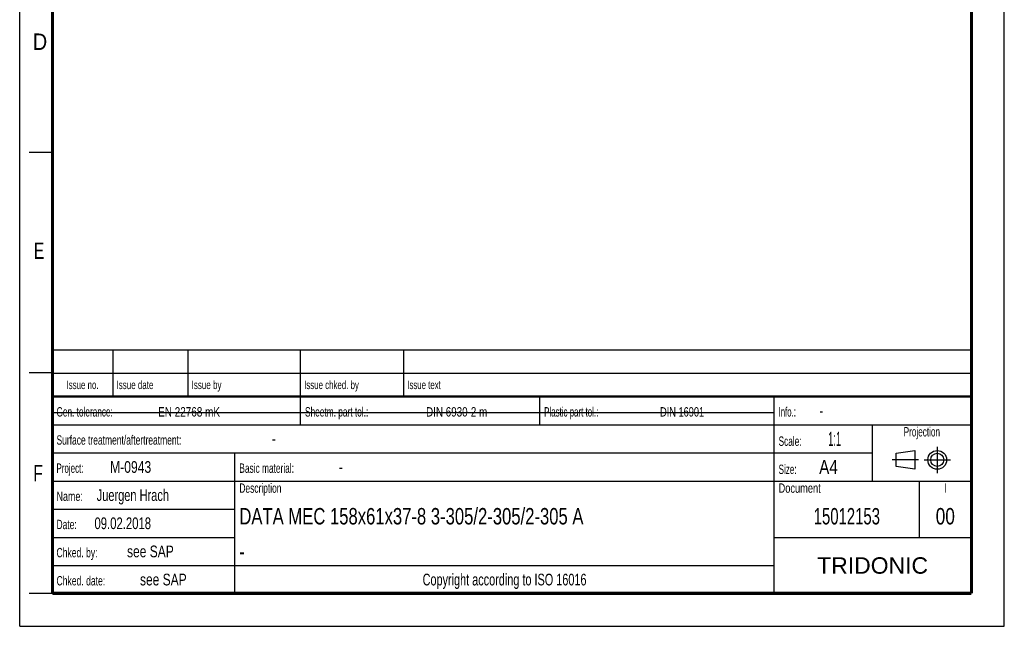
# Model space of a CAD drawing. Header units: millimetres. Extents: x 0 to 210, y 0 to 297.
# Tile 1 of 9: x 0 to 210, y 0 to 129. Entities that reach past the tile are written whole.
import ezdxf
from ezdxf.enums import TextEntityAlignment as Align

# ---------------------------------------------------------------- set-up
doc = ezdxf.new("R2010")
doc.units = ezdxf.units.MM
doc.header["$LTSCALE"] = 19.36
doc.linetypes.add('CENTER', pattern=[0.6, 0.375, -0.075, 0.075, -0.075])
doc.layers.get('0').update_dxf_attribs({"linetype": 'CONTINUOUS'})
doc.layers.add('DEFAULT_1', color=7, linetype='CENTER')
doc.layers.add('Z_NOTICE', color=7, linetype='CONTINUOUS')
doc.styles.add('TEXTSTYLE_2', font='txt', dxfattribs={"width": 0.75})
doc.styles.add('TEXTSTYLE_4', font='arial.ttf')

# ---------------------------------------------------------------- blocks, each defined once
blk = doc.blocks.new('PROJEKTIONSMETHODE_BL0', base_point=(192.31, 35.47))
at = {"color": 2, "linetype": 'CONTINUOUS'}
for p, q in [((186.91, 36.87), (190.91, 37.47)), ((186.91, 34.07), (186.91, 36.87)), ((190.91, 37.47), (190.91, 33.47)), ((190.91, 33.47), (186.91, 34.07))]:
    blk.add_line(p, q, dxfattribs=at)
for radius in [2, 1.4]:
    blk.add_circle((195.71, 35.47), radius, dxfattribs=at)
at = {"layer": 'DEFAULT_1', "color": 2, "linetype": 'CENTER'}
for p, q in [((195.71, 38.27), (195.71, 32.67)), ((191.71, 35.47), (186.11, 35.47)), ((192.91, 35.47), (198.5, 35.47))]:
    blk.add_line(p, q, dxfattribs=at)

msp = doc.modelspace()

# ---------------------------------------------------------------- linework, layer by layer
at = {"color": 2, "linetype": 'CONTINUOUS'}
for p, q in [((0, 0), (0, 297)), ((210, 0), (210, 297)), ((7, 101), (2, 101)), ((6.913619, 48.960154), (6.913619, 58.960154)), ((6.913619, 58.960154), (202.913619, 58.960154)), ((19.913619, 48.960154), (19.913619, 58.960154)), ((35.913619, 48.960154), (35.913619, 58.960154)), ((59.913619, 48.960154), (59.913619, 58.960154)), ((81.913619, 48.960154), (81.913619, 58.960154)), ((202.913619, 48.960154), (202.913619, 58.960154)), ((7, 54), (2, 54)), ((6.913619, 53.960154), (202.913619, 53.960154)), ((6.913546, 6.960131), (6.913546, 48.960131)), ((6.913546, 48.960131), (202.913546, 48.960131)), ((6.913619, 48.960154), (202.913619, 48.960154)), ((59.913546, 42.960131), (59.913546, 48.960131)), ((110.913546, 42.960131), (110.913546, 48.960131)), ((160.913546, 6.960131), (160.913546, 48.960131)), ((202.913546, 6.960131), (202.913546, 48.960131)), ((6.913546, 42.960131), (202.913546, 42.960131)), ((181.913546, 30.960131), (181.913546, 42.960131)), ((6.913546, 36.960131), (181.913546, 36.960131)), ((45.913546, 6.960131), (45.913546, 36.960131)), ((6.913546, 30.960131), (202.913546, 30.960131)), ((191.913546, 18.960131), (191.913546, 30.960131)), ((6.913546, 24.960131), (45.913546, 24.960131)), ((6.913546, 18.960131), (45.913546, 18.960131)), ((160.913546, 18.960131), (202.913546, 18.960131)), ((6.913546, 12.960131), (160.913546, 12.960131)), ((7, 7), (2, 7)), ((6.913546, 6.960131), (202.913546, 6.960131)), ((0, 0), (210, 0))]:
    msp.add_line(p, q, dxfattribs=at)
at = {"color": 7, "linetype": 'CONTINUOUS'}
msp.add_line((7.068469, 45.595707), (160.868469, 45.595707), dxfattribs=at)
for points, const_width in [([(7, 7), (7, 290)], 0.7), ([(203, 7), (203, 290)], 0.7), ([(7, 49), (203, 49)], 0.5), ([(7, 7), (203, 7)], 0.7)]:
    msp.add_lwpolyline(points, dxfattribs=dict(at, const_width=const_width))

# ---------------------------------------------------------------- block references
at = {"color": 2, "linetype": 'CONTINUOUS'}
msp.add_blockref('PROJEKTIONSMETHODE_BL0', (192.305085, 35.469747), dxfattribs=at)

# ---------------------------------------------------------------- texts
at = {"color": 5, "linetype": 'CONTINUOUS', "style": 'TEXTSTYLE_2'}
for s, width, p in [('D', 0.904762, (2.807294, 122.85717)), ('E', 0.714286, (3.002453, 78.302471)), ('F', 0.714286, (2.922192, 30.897042))]:
    msp.add_text(s, height=3.5, dxfattribs=dict(at, width=width)).set_placement(p)
at = {"layer": 'Z_NOTICE', "color": 5, "linetype": 'CONTINUOUS', "style": 'TEXTSTYLE_2'}
for s, height, width, p in [('Issue date ', 1.8, 0.707792, (20.663619, 50.560154)), ('Issue by ', 1.8, 0.71164, (36.663619, 50.560154)), ('Issue chked. by', 1.8, 0.698413, (60.663619, 50.560154)), ('Issue text ', 1.8, 0.694805, (82.663619, 50.560154)), ('Gen. tolerance:', 2, 0.657143, (7.851046, 44.710131)), ('EN 22768 mK', 2, 0.792208, (29.529618, 44.710131)), ('Sheetm. part tol.:', 2, 0.662698, (60.851046, 44.710131)), ('DIN 6930-2 m', 2, 0.78373, (86.672475, 44.710131)), ('Plastic part tol.:', 2, 0.632275, (111.851046, 44.710131)), ('DIN 16901', 2, 0.73545, (136.577237, 44.710131)), ('Info.: ', 2, 0.622449, (161.851046, 44.710131)), ('-', 2.5, 0.714286, (170.565332, 44.710131)), ('Surface treatment/aftertreatment: ', 2, 0.67577, (7.851046, 38.710131)), ('Scale:  ', 2, 0.660714, (161.851046, 38.460131)), ('1:1', 3, 0.5, (172.422475, 38.460131)), ('-', 2.5, 0.714286, (53.803427, 38.710131)), ('Project: ', 2, 0.634921, (7.851046, 32.710131)), ('M-0943', 2.5, 0.77381, (19.279618, 32.710131)), ('Basic material: ', 2, 0.66369, (46.851046, 32.710131)), ('-', 2.5, 0.714286, (68.089141, 32.710131)), ('Size: ', 2, 0.646825, (161.851046, 32.460131)), (' A4', 3, 0.809524, (169.612951, 32.460131)), ('Juergen Hrach', 2.5, 0.703297, (16.422475, 26.710131)), ('Description', 2, 0.670996, (46.851046, 28.460131)), ('Document', 2, 0.738095, (161.851046, 28.460131)), ('Name: ', 2, 0.714286, (7.851046, 26.710131)), ('09.02.2018', 2.5, 0.721429, (15.946284, 20.710131)), ('Date: ', 2, 0.674603, (7.851046, 20.710131)), ('Chked. by: ', 2, 0.683983, (7.851046, 14.710131)), ('see SAP', 2.5, 0.765306, (22.898665, 14.710131)), ('Chked. date: ', 2, 0.684982, (7.851046, 8.710131)), ('see SAP', 2.5, 0.765306, (25.66057, 8.710131))]:
    msp.add_text(s, height=height, dxfattribs=dict(at, width=width)).set_placement(p)
for s, height, width, p in [('Issue no.', 1.8, 0.698413, (13.413619, 50.560154)), ('Projection', 2, 0.652381, (192.413546, 40.460131)), ('I', 2, 0.642857, (197.413546, 28.460131)), ('Copyright according to ISO 16016', 2.5, 0.694196, (103.413546, 8.710131))]:
    msp.add_text(s, height=height, dxfattribs=dict(at, width=width)).set_placement(p, align=Align.CENTER)
at = {"layer": 'Z_NOTICE', "color": 7, "linetype": 'CONTINUOUS', "style": 'TEXTSTYLE_2'}
for s, width, p in [('DATA MEC 158x61x37-8 3-305/2-305/2-305 A', 0.758333, (46.851046, 21.710131)), ('-', 0.714286, (46.851046, 14.210131))]:
    msp.add_text(s, height=3.5, dxfattribs=dict(at, width=width)).set_placement(p)
for s, width, p in [('15012153', 0.678571, (176.413546, 21.710131)), ('00', 0.785714, (197.413546, 21.710131))]:
    msp.add_text(s, height=3.5, dxfattribs=dict(at, width=width)).set_placement(p, align=Align.CENTER)
at = {"layer": 'Z_NOTICE', "color": 5, "linetype": 'CONTINUOUS', "style": 'TEXTSTYLE_4'}
msp.add_text('TRIDONIC', height=3.5, dxfattribs=at).set_placement((181.913546, 11.210131), align=Align.CENTER)

doc.saveas('drawing.dxf')
